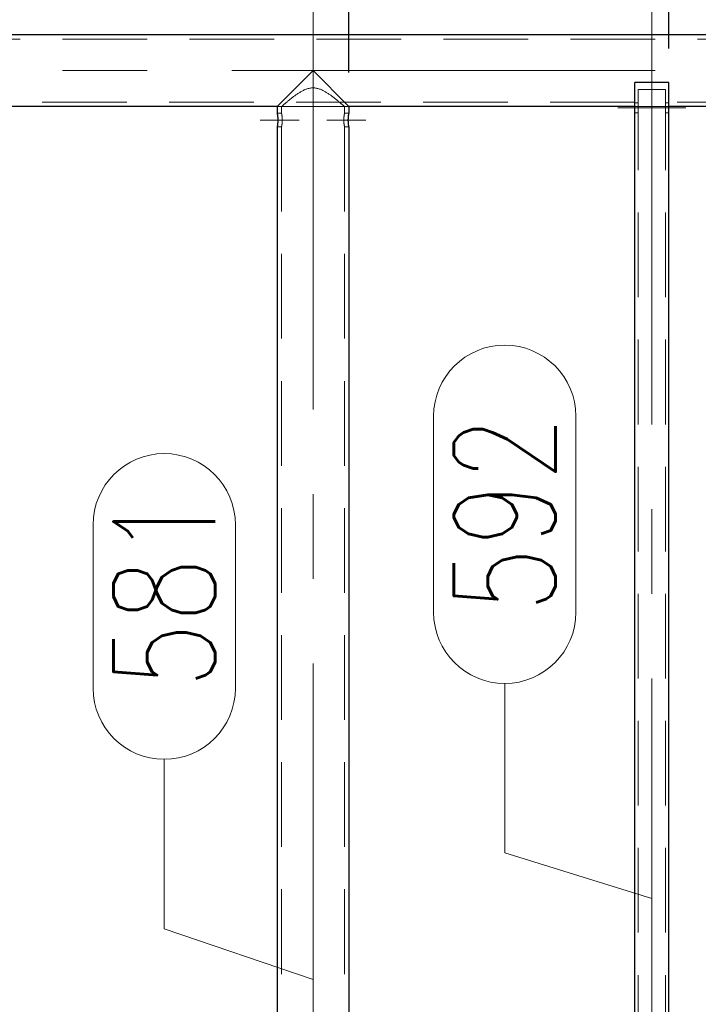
# Model space of a CAD drawing. Header units: millimetres. Extents: x -845 to -83, y 8759 to 9255.
# Tile 73 of 119: x -527 to -506, y 8913 to 8942. Entities that reach past the tile are written whole.
import ezdxf

# ---------------------------------------------------------------- set-up
doc = ezdxf.new("R2010")
doc.units = ezdxf.units.MM
doc.header["$LTSCALE"] = 10
doc.linetypes.add('HIDDEN', pattern=[0.375, 0.25, -0.125])
doc.linetypes.add('MITTE', pattern=[2, 1.25, -0.25, 0.25, -0.25])
doc.layers.get('Defpoints').update_dxf_attribs({"color": 1})
for name, color, linetype, lineweight in [('PS_DIM', 4, 'Continuous', 13), ('PS_Hidden', 2, 'HIDDEN', 9), ('PS_Mid', 5, 'MITTE', 15), ('PS_Pos', 1, 'Continuous', 15), ('PS_Shape', 161, 'Continuous', 30), ('PS_SOLID', 7, 'Continuous', 30)]:
    doc.layers.add(name, color=color, linetype=linetype, lineweight=lineweight)
doc.styles.add('simplex', font='simplex.shx', dxfattribs={"width": 0.75})
doc.dimstyles.new('1_20_GŁ_DS1-LS20', dxfattribs={"dimtxt": 2, "dimasz": 2, "dimexe": 2, "dimexo": 1, "dimgap": 1, "dimtad": 1, "dimjust": 4, "dimdec": 0, "dimlfac": 20, "dimtxsty": 'simplex', "dimblk1": 'NONE', "dimsah": 1, "dimcen": 2, "dimclrd": 256, "dimclre": 256, "dimclrt": 4, "dimadec": 1, "dimazin": 0, "dimtfac": 1, "dimtdec": 0, "dimtmove": 2, "dimatfit": 3, "dimfxl": 1, "dimarcsym": 0})
doc.dimstyles.new('1_20_PRZ', dxfattribs={"dimtxt": 2, "dimasz": 1, "dimexe": 2, "dimexo": 5, "dimgap": 1, "dimtad": 1, "dimdec": 0, "dimlfac": 20, "dimtxsty": 'simplex', "dimblk": 'dimznak', "dimcen": 2, "dimse1": 1, "dimse2": 1, "dimclrd": 256, "dimclrt": 4, "dimadec": 1, "dimazin": 0, "dimtfac": 1, "dimtdec": 0, "dimtix": 1, "dimtmove": 2, "dimatfit": 3, "dimldrblk": 'dim-grot', "dimfxl": 1, "dimarcsym": 0})

# ---------------------------------------------------------------- blocks, each defined once
blk = doc.blocks.new('*D107')
at = {"layer": 'Defpoints', "color": 0, "transparency": 16777216}
for p in [(-516.783, 8960.961), (-539.073, 8939.709), (-516.783, 8939.709)]:
    blk.add_point(p, dxfattribs=at)
at = {"layer": 'PS_DIM', "lineweight": -2, "transparency": 16777216}
for p, q in [((-539.073, 8940.709), (-539.073, 8962.961)), ((-516.783, 8940.709), (-516.783, 8962.961)), ((-539.073, 8960.961), (-518.783, 8960.961))]:
    blk.add_line(p, q, dxfattribs=at)
at = {"layer": 'PS_DIM', "transparency": 16777216}
blk.add_solid([(-518.783, 8961.294), (-518.783, 8960.628), (-516.783, 8960.961)], dxfattribs=at)
at = {"layer": 'PS_DIM', "color": 4, "transparency": 16777216, "insert": (-518.803, 8958.048), "char_height": 2, "attachment_point": 5, "rotation": 90, "style": 'simplex'}
blk.add_mtext('446', dxfattribs=at)
blk = doc.blocks.new('_None')
blk = doc.blocks.new('*D108')
at = {"layer": 'Defpoints', "color": 0, "transparency": 16777216}
for p in [(-507.343, 8960.961), (-507.343, 8940.418), (-539.073, 8939.709)]:
    blk.add_point(p, dxfattribs=at)
at = {"layer": 'PS_DIM', "lineweight": -2, "transparency": 16777216}
for p, q in [((-539.073, 8940.709), (-539.073, 8962.961)), ((-507.343, 8941.418), (-507.343, 8962.961)), ((-539.073, 8960.961), (-509.343, 8960.961))]:
    blk.add_line(p, q, dxfattribs=at)
at = {"layer": 'PS_DIM', "transparency": 16777216}
blk.add_solid([(-509.343, 8961.294), (-509.343, 8960.628), (-507.343, 8960.961)], dxfattribs=at)
at = {"layer": 'PS_DIM', "color": 4, "transparency": 16777216, "insert": (-509.363, 8958.012), "char_height": 2, "attachment_point": 5, "rotation": 90, "style": 'simplex'}
blk.add_mtext('635', dxfattribs=at)
blk = doc.blocks.new('*D109')
at = {"layer": 'Defpoints', "color": 0, "transparency": 16777216}
for p in [(-497.343, 8960.961), (-497.343, 8940.418), (-539.073, 8939.709)]:
    blk.add_point(p, dxfattribs=at)
at = {"layer": 'PS_DIM', "lineweight": -2, "transparency": 16777216}
for p, q in [((-539.073, 8940.709), (-539.073, 8962.961)), ((-497.343, 8941.418), (-497.343, 8962.961)), ((-539.073, 8960.961), (-499.343, 8960.961))]:
    blk.add_line(p, q, dxfattribs=at)
at = {"layer": 'PS_DIM', "transparency": 16777216}
blk.add_solid([(-499.343, 8961.294), (-499.343, 8960.628), (-497.343, 8960.961)], dxfattribs=at)
at = {"layer": 'PS_DIM', "color": 4, "transparency": 16777216, "insert": (-499.363, 8958.012), "char_height": 2, "attachment_point": 5, "rotation": 90, "style": 'simplex'}
blk.add_mtext('835', dxfattribs=at)
blk = doc.blocks.new('*D110')
at = {"layer": 'Defpoints', "color": 0, "transparency": 16777216}
for p in [(-487.343, 8960.961), (-487.343, 8940.418), (-539.073, 8939.709)]:
    blk.add_point(p, dxfattribs=at)
at = {"layer": 'PS_DIM', "lineweight": -2, "transparency": 16777216}
for p, q in [((-539.073, 8940.709), (-539.073, 8962.961)), ((-487.343, 8941.418), (-487.343, 8962.961)), ((-539.073, 8960.961), (-489.343, 8960.961))]:
    blk.add_line(p, q, dxfattribs=at)
at = {"layer": 'PS_DIM', "transparency": 16777216}
blk.add_solid([(-489.343, 8961.294), (-489.343, 8960.628), (-487.343, 8960.961)], dxfattribs=at)
at = {"layer": 'PS_DIM', "color": 4, "transparency": 16777216, "insert": (-489.363, 8957.441), "char_height": 2, "attachment_point": 5, "rotation": 90, "style": 'simplex'}
blk.add_mtext('1035', dxfattribs=at)
blk = doc.blocks.new('*D111')
at = {"layer": 'Defpoints', "color": 0, "transparency": 16777216}
for p in [(-477.343, 8960.961), (-477.343, 8940.418), (-539.073, 8939.709)]:
    blk.add_point(p, dxfattribs=at)
at = {"layer": 'PS_DIM', "lineweight": -2, "transparency": 16777216}
for p, q in [((-539.073, 8940.709), (-539.073, 8962.961)), ((-477.343, 8941.418), (-477.343, 8962.961)), ((-539.073, 8960.961), (-479.343, 8960.961))]:
    blk.add_line(p, q, dxfattribs=at)
at = {"layer": 'PS_DIM', "transparency": 16777216}
blk.add_solid([(-479.343, 8961.294), (-479.343, 8960.628), (-477.343, 8960.961)], dxfattribs=at)
at = {"layer": 'PS_DIM', "color": 4, "transparency": 16777216, "insert": (-479.363, 8957.441), "char_height": 2, "attachment_point": 5, "rotation": 90, "style": 'simplex'}
blk.add_mtext('1235', dxfattribs=at)
blk = doc.blocks.new('*D112')
at = {"layer": 'Defpoints', "color": 0, "transparency": 16777216}
for p in [(-470.243, 8960.961), (-470.243, 8941.829), (-539.073, 8939.709)]:
    blk.add_point(p, dxfattribs=at)
at = {"layer": 'PS_DIM', "lineweight": -2, "transparency": 16777216}
for p, q in [((-539.073, 8940.709), (-539.073, 8962.961)), ((-470.243, 8942.829), (-470.243, 8962.961)), ((-539.073, 8960.961), (-472.243, 8960.961))]:
    blk.add_line(p, q, dxfattribs=at)
at = {"layer": 'PS_DIM', "transparency": 16777216}
blk.add_solid([(-472.243, 8961.294), (-472.243, 8960.628), (-470.243, 8960.961)], dxfattribs=at)
at = {"layer": 'PS_DIM', "color": 4, "transparency": 16777216, "insert": (-472.263, 8957.441), "char_height": 2, "attachment_point": 5, "rotation": 90, "style": 'simplex'}
blk.add_mtext('1377', dxfattribs=at)
blk = doc.blocks.new('*D113')
at = {"layer": 'Defpoints', "color": 0, "transparency": 16777216}
for p in [(-466.783, 8960.961), (-539.073, 8939.709), (-466.783, 8938.369)]:
    blk.add_point(p, dxfattribs=at)
at = {"layer": 'PS_DIM', "lineweight": -2, "transparency": 16777216}
for p, q in [((-539.073, 8940.709), (-539.073, 8962.961)), ((-466.783, 8939.369), (-466.783, 8962.961)), ((-539.073, 8960.961), (-468.783, 8960.961))]:
    blk.add_line(p, q, dxfattribs=at)
at = {"layer": 'PS_DIM', "transparency": 16777216}
blk.add_solid([(-468.783, 8961.294), (-468.783, 8960.628), (-466.783, 8960.961)], dxfattribs=at)
at = {"layer": 'PS_DIM', "color": 4, "transparency": 16777216, "insert": (-468.803, 8957.477), "char_height": 2, "attachment_point": 5, "rotation": 90, "style": 'simplex'}
blk.add_mtext('1446', dxfattribs=at)
blk = doc.blocks.new('dimznak')
at = {"color": 0}
for points in [[(0, 2), (0, -2)], [(-2, 0), (2, 0)]]:
    blk.add_lwpolyline(points, dxfattribs=at)
at = {"color": 2}
blk.add_lwpolyline([(1, 1), (-1, -1)], dxfattribs=at)
blk = doc.blocks.new('*D137')
at = {"layer": 'Defpoints', "color": 0, "transparency": 16777216}
for p in [(-470.243, 8941.829), (-619.283, 8849.329), (-452.312, 8849.329)]:
    blk.add_point(p, dxfattribs=at)
at = {"layer": 'PS_DIM', "lineweight": -2, "transparency": 16777216}
blk.add_line((-452.312, 8940.829), (-452.312, 8850.329), dxfattribs=at)
for p, rotation in [((-452.312, 8941.829), 90), ((-452.312, 8849.329), 270)]:
    blk.add_blockref('dimznak', p, dxfattribs=dict(at, rotation=rotation))
at = {"layer": 'PS_DIM', "color": 4, "transparency": 16777216, "insert": (-454.312, 8895.579), "char_height": 2, "attachment_point": 5, "rotation": 90, "style": 'simplex'}
blk.add_mtext('1850', dxfattribs=at)
blk = doc.blocks.new('dim-grot')
blk.add_hatch(color=256).paths.add_polyline_path([(0, 0), (-2, 0.5), (-2, -0.5)])
blk.add_lwpolyline([(0, 0), (-2, 0.5), (-2, -0.5), (0, 0)])
blk = doc.blocks.new('*X258')
at = {"layer": 'PS_Hidden', "color": 2, "linetype": 'HIDDEN'}
for p, q in [((-470.243, 8941.699), (-539.073, 8941.699)), ((-518.419, 8940.001), (-518.401, 8940.014)), ((-518.401, 8940.014), (-518.383, 8940.027)), ((-518.383, 8940.027), (-518.366, 8940.04)), ((-518.366, 8940.04), (-518.348, 8940.052)), ((-518.348, 8940.052), (-518.33, 8940.065)), ((-518.33, 8940.065), (-518.312, 8940.077)), ((-518.312, 8940.077), (-518.293, 8940.09)), ((-518.293, 8940.09), (-518.274, 8940.103)), ((-518.274, 8940.103), (-518.254, 8940.115)), ((-518.254, 8940.115), (-518.234, 8940.128)), ((-518.234, 8940.128), (-518.214, 8940.14)), ((-518.214, 8940.14), (-518.193, 8940.152)), ((-518.193, 8940.152), (-518.171, 8940.164)), ((-518.171, 8940.164), (-518.149, 8940.175)), ((-518.149, 8940.175), (-518.127, 8940.187)), ((-518.127, 8940.187), (-518.105, 8940.197)), ((-518.105, 8940.197), (-518.082, 8940.207)), ((-518.082, 8940.207), (-518.059, 8940.217)), ((-518.059, 8940.217), (-518.036, 8940.225)), ((-518.036, 8940.225), (-518.012, 8940.233)), ((-518.012, 8940.233), (-517.988, 8940.24)), ((-517.988, 8940.24), (-517.964, 8940.246)), ((-517.964, 8940.246), (-517.94, 8940.251)), ((-517.94, 8940.251), (-517.916, 8940.255)), ((-517.916, 8940.255), (-517.892, 8940.258)), ((-517.892, 8940.258), (-517.867, 8940.26)), ((-517.867, 8940.26), (-517.843, 8940.261)), ((-517.843, 8940.261), (-517.819, 8940.26)), ((-517.819, 8940.26), (-517.794, 8940.258)), ((-517.794, 8940.258), (-517.77, 8940.255)), ((-517.77, 8940.255), (-517.746, 8940.251)), ((-517.746, 8940.251), (-517.722, 8940.246)), ((-517.722, 8940.246), (-517.698, 8940.24)), ((-517.698, 8940.24), (-517.674, 8940.233)), ((-517.674, 8940.233), (-517.651, 8940.225)), ((-517.651, 8940.225), (-517.627, 8940.217)), ((-517.627, 8940.217), (-517.604, 8940.207)), ((-517.604, 8940.207), (-517.581, 8940.197)), ((-517.581, 8940.197), (-517.559, 8940.187)), ((-517.559, 8940.187), (-517.537, 8940.175)), ((-517.537, 8940.175), (-517.515, 8940.164)), ((-517.515, 8940.164), (-517.494, 8940.152)), ((-517.494, 8940.152), (-517.473, 8940.14)), ((-517.473, 8940.14), (-517.452, 8940.128)), ((-517.452, 8940.128), (-517.432, 8940.115)), ((-517.432, 8940.115), (-517.412, 8940.103)), ((-517.412, 8940.103), (-517.393, 8940.09)), ((-517.393, 8940.09), (-517.374, 8940.077)), ((-517.374, 8940.077), (-517.356, 8940.065)), ((-517.356, 8940.065), (-517.338, 8940.052)), ((-517.338, 8940.052), (-517.32, 8940.04)), ((-517.32, 8940.04), (-517.303, 8940.027)), ((-517.303, 8940.027), (-517.285, 8940.014)), ((-517.285, 8940.014), (-517.267, 8940.001)), ((-508.243, 8892.829), (-508.243, 8940.209)), ((-508.243, 8940.209), (-507.443, 8940.209)), ((-507.443, 8892.829), (-507.443, 8940.209)), ((-470.843, 8939.839), (-538.473, 8939.839)), ((-518.761, 8939.72), (-518.756, 8939.724)), ((-518.756, 8939.724), (-518.751, 8939.728)), ((-518.751, 8939.728), (-518.745, 8939.734)), ((-518.745, 8939.734), (-518.739, 8939.739)), ((-518.739, 8939.739), (-518.731, 8939.746)), ((-518.731, 8939.746), (-518.723, 8939.752)), ((-518.723, 8939.752), (-518.715, 8939.76)), ((-518.715, 8939.76), (-518.706, 8939.767)), ((-518.706, 8939.767), (-518.697, 8939.775)), ((-518.697, 8939.775), (-518.687, 8939.784)), ((-518.687, 8939.784), (-518.677, 8939.792)), ((-518.677, 8939.792), (-518.667, 8939.801)), ((-518.667, 8939.801), (-518.656, 8939.81)), ((-518.656, 8939.81), (-518.645, 8939.82)), ((-518.645, 8939.82), (-518.633, 8939.83)), ((-518.633, 8939.83), (-518.62, 8939.84)), ((-518.62, 8939.84), (-518.607, 8939.851)), ((-518.607, 8939.851), (-518.594, 8939.863)), ((-518.594, 8939.863), (-518.58, 8939.874)), ((-518.58, 8939.874), (-518.565, 8939.886)), ((-518.565, 8939.886), (-518.55, 8939.898)), ((-518.55, 8939.898), (-518.535, 8939.91)), ((-518.535, 8939.91), (-518.519, 8939.923)), ((-518.519, 8939.923), (-518.503, 8939.936)), ((-518.503, 8939.936), (-518.487, 8939.949)), ((-518.487, 8939.949), (-518.47, 8939.962)), ((-518.47, 8939.962), (-518.453, 8939.975)), ((-518.453, 8939.975), (-518.436, 8939.988)), ((-518.436, 8939.988), (-518.419, 8940.001)), ((-517.267, 8940.001), (-517.25, 8939.988)), ((-517.25, 8939.988), (-517.233, 8939.975)), ((-517.233, 8939.975), (-517.216, 8939.962)), ((-517.216, 8939.962), (-517.199, 8939.949)), ((-517.199, 8939.949), (-517.183, 8939.936)), ((-517.183, 8939.936), (-517.167, 8939.923)), ((-517.167, 8939.923), (-517.151, 8939.91)), ((-517.151, 8939.91), (-517.136, 8939.898)), ((-517.136, 8939.898), (-517.121, 8939.886)), ((-517.121, 8939.886), (-517.107, 8939.874)), ((-517.107, 8939.874), (-517.093, 8939.863)), ((-517.093, 8939.863), (-517.079, 8939.851)), ((-517.079, 8939.851), (-517.066, 8939.84)), ((-517.066, 8939.84), (-517.054, 8939.83)), ((-517.054, 8939.83), (-517.042, 8939.82)), ((-517.042, 8939.82), (-517.03, 8939.81)), ((-517.03, 8939.81), (-517.019, 8939.801)), ((-517.019, 8939.801), (-517.009, 8939.792)), ((-517.009, 8939.792), (-516.999, 8939.784)), ((-516.999, 8939.784), (-516.989, 8939.775)), ((-516.989, 8939.775), (-516.98, 8939.767)), ((-516.98, 8939.767), (-516.971, 8939.76)), ((-516.971, 8939.76), (-516.963, 8939.752)), ((-516.963, 8939.752), (-516.955, 8939.746)), ((-516.955, 8939.746), (-516.948, 8939.739)), ((-516.948, 8939.739), (-516.941, 8939.734)), ((-516.941, 8939.734), (-516.935, 8939.728)), ((-516.935, 8939.728), (-516.93, 8939.724)), ((-516.93, 8939.724), (-516.925, 8939.72)), ((-508.243, 8939.823), (-508.343, 8939.823)), ((-507.343, 8939.823), (-507.443, 8939.823)), ((-518.773, 8939.709), (-518.903, 8939.709)), ((-516.783, 8939.709), (-518.903, 8939.709)), ((-518.903, 8939.509), (-518.773, 8939.509)), ((-518.773, 8939.709), (-518.772, 8939.71)), ((-518.773, 8939.709), (-518.773, 8939.709)), ((-518.773, 8939.709), (-518.773, 8939.509)), ((-518.773, 8939.508), (-518.773, 8939.509)), ((-518.773, 8939.509), (-518.773, 8939.509)), ((-518.773, 8939.509), (-518.773, 8939.509)), ((-518.773, 8939.509), (-518.773, 8939.509)), ((-518.773, 8939.509), (-518.773, 8939.509)), ((-518.773, 8939.507), (-518.773, 8939.508)), ((-518.773, 8939.508), (-518.773, 8939.508)), ((-518.772, 8939.506), (-518.773, 8939.507)), ((-518.772, 8939.71), (-518.77, 8939.712)), ((-518.772, 8939.505), (-518.772, 8939.506)), ((-518.772, 8939.504), (-518.772, 8939.505)), ((-518.772, 8939.503), (-518.772, 8939.504)), ((-518.771, 8939.501), (-518.772, 8939.503)), ((-518.771, 8939.5), (-518.771, 8939.501)), ((-518.771, 8939.498), (-518.771, 8939.5)), ((-518.77, 8939.497), (-518.771, 8939.498)), ((-518.77, 8939.712), (-518.768, 8939.714)), ((-518.77, 8939.495), (-518.77, 8939.497)), ((-518.77, 8939.493), (-518.77, 8939.495)), ((-518.769, 8939.491), (-518.77, 8939.493)), ((-518.769, 8939.489), (-518.769, 8939.491)), ((-518.768, 8939.486), (-518.769, 8939.489)), ((-518.768, 8939.714), (-518.764, 8939.717)), ((-518.768, 8939.484), (-518.768, 8939.486)), ((-518.767, 8939.481), (-518.768, 8939.484)), ((-518.767, 8939.479), (-518.767, 8939.481)), ((-518.766, 8939.476), (-518.767, 8939.479)), ((-518.766, 8939.473), (-518.766, 8939.476)), ((-518.765, 8939.47), (-518.766, 8939.473)), ((-518.765, 8939.467), (-518.765, 8939.47)), ((-518.764, 8939.464), (-518.765, 8939.467)), ((-518.764, 8939.717), (-518.761, 8939.72)), ((-518.764, 8939.461), (-518.764, 8939.464)), ((-518.763, 8939.457), (-518.764, 8939.461)), ((-518.763, 8939.454), (-518.763, 8939.457)), ((-518.762, 8939.451), (-518.763, 8939.454)), ((-518.762, 8939.447), (-518.762, 8939.451)), ((-518.761, 8939.443), (-518.762, 8939.447)), ((-518.761, 8939.44), (-518.761, 8939.443)), ((-518.76, 8939.436), (-518.761, 8939.44)), ((-518.76, 8939.432), (-518.76, 8939.436)), ((-518.759, 8939.428), (-518.76, 8939.432)), ((-516.927, 8939.432), (-516.928, 8939.424)), ((-516.925, 8939.44), (-516.927, 8939.432)), ((-516.925, 8939.72), (-516.922, 8939.717)), ((-516.924, 8939.447), (-516.925, 8939.44)), ((-516.923, 8939.454), (-516.924, 8939.447)), ((-516.922, 8939.461), (-516.923, 8939.454)), ((-516.922, 8939.717), (-516.919, 8939.714)), ((-516.921, 8939.467), (-516.922, 8939.461)), ((-516.92, 8939.473), (-516.921, 8939.467)), ((-516.919, 8939.479), (-516.92, 8939.473)), ((-516.919, 8939.714), (-516.916, 8939.712)), ((-516.918, 8939.484), (-516.919, 8939.479)), ((-516.917, 8939.489), (-516.918, 8939.484)), ((-516.916, 8939.493), (-516.917, 8939.489)), ((-516.916, 8939.712), (-516.914, 8939.71)), ((-516.915, 8939.5), (-516.916, 8939.497)), ((-516.916, 8939.497), (-516.916, 8939.493)), ((-516.914, 8939.503), (-516.915, 8939.5)), ((-516.914, 8939.71), (-516.913, 8939.709)), ((-516.913, 8939.508), (-516.914, 8939.507)), ((-516.914, 8939.507), (-516.914, 8939.505)), ((-516.914, 8939.505), (-516.914, 8939.503)), ((-516.913, 8939.709), (-516.913, 8939.709)), ((-516.913, 8939.709), (-516.913, 8939.509)), ((-516.783, 8939.709), (-516.913, 8939.709)), ((-516.913, 8939.509), (-516.913, 8939.509)), ((-516.913, 8939.509), (-516.913, 8939.508)), ((-516.783, 8939.509), (-516.913, 8939.509)), ((-508.343, 8939.709), (-508.243, 8939.709)), ((-507.343, 8939.709), (-508.343, 8939.709)), ((-508.243, 8939.523), (-508.343, 8939.523)), ((-507.443, 8939.709), (-507.343, 8939.709)), ((-507.343, 8939.523), (-507.443, 8939.523)), ((-518.767, 8939.14), (-518.766, 8939.143)), ((-518.767, 8939.137), (-518.767, 8939.14)), ((-518.766, 8939.145), (-518.765, 8939.148)), ((-518.766, 8939.143), (-518.766, 8939.145)), ((-518.765, 8939.151), (-518.764, 8939.155)), ((-518.765, 8939.148), (-518.765, 8939.151)), ((-518.764, 8939.158), (-518.763, 8939.161)), ((-518.764, 8939.155), (-518.764, 8939.158)), ((-518.763, 8939.164), (-518.762, 8939.168)), ((-518.763, 8939.161), (-518.763, 8939.164)), ((-518.762, 8939.171), (-518.761, 8939.175)), ((-518.762, 8939.168), (-518.762, 8939.171)), ((-518.761, 8939.179), (-518.76, 8939.182)), ((-518.761, 8939.175), (-518.761, 8939.179)), ((-518.76, 8939.186), (-518.759, 8939.19)), ((-518.76, 8939.182), (-518.76, 8939.186)), ((-518.759, 8939.424), (-518.759, 8939.428)), ((-518.758, 8939.42), (-518.759, 8939.424)), ((-518.759, 8939.194), (-518.758, 8939.199)), ((-518.759, 8939.19), (-518.759, 8939.194)), ((-518.758, 8939.415), (-518.758, 8939.42)), ((-518.757, 8939.411), (-518.758, 8939.415)), ((-518.758, 8939.203), (-518.757, 8939.207)), ((-518.758, 8939.199), (-518.758, 8939.203)), ((-518.757, 8939.407), (-518.757, 8939.411)), ((-518.756, 8939.402), (-518.757, 8939.407)), ((-518.757, 8939.212), (-518.756, 8939.216)), ((-518.757, 8939.207), (-518.757, 8939.212)), ((-518.756, 8939.398), (-518.756, 8939.402)), ((-518.755, 8939.393), (-518.756, 8939.398)), ((-518.756, 8939.221), (-518.755, 8939.225)), ((-518.756, 8939.216), (-518.756, 8939.221)), ((-518.755, 8939.388), (-518.755, 8939.393)), ((-518.754, 8939.383), (-518.755, 8939.388)), ((-518.755, 8939.23), (-518.754, 8939.235)), ((-518.755, 8939.225), (-518.755, 8939.23)), ((-518.754, 8939.379), (-518.754, 8939.383)), ((-518.754, 8939.374), (-518.754, 8939.379)), ((-518.753, 8939.369), (-518.754, 8939.374)), ((-518.754, 8939.245), (-518.753, 8939.249)), ((-518.754, 8939.24), (-518.754, 8939.245)), ((-518.754, 8939.235), (-518.754, 8939.24)), ((-518.753, 8939.364), (-518.753, 8939.369)), ((-518.753, 8939.359), (-518.753, 8939.364)), ((-518.752, 8939.354), (-518.753, 8939.359)), ((-518.753, 8939.259), (-518.752, 8939.264)), ((-518.753, 8939.254), (-518.753, 8939.259)), ((-518.753, 8939.249), (-518.753, 8939.254)), ((-518.752, 8939.349), (-518.752, 8939.354)), ((-518.752, 8939.344), (-518.752, 8939.349)), ((-518.752, 8939.339), (-518.752, 8939.344)), ((-518.752, 8939.334), (-518.752, 8939.339)), ((-518.752, 8939.329), (-518.752, 8939.334)), ((-518.751, 8939.324), (-518.752, 8939.329)), ((-518.752, 8939.289), (-518.751, 8939.294)), ((-518.752, 8939.284), (-518.752, 8939.289)), ((-518.752, 8939.279), (-518.752, 8939.284)), ((-518.752, 8939.274), (-518.752, 8939.279)), ((-518.752, 8939.269), (-518.752, 8939.274)), ((-518.752, 8939.264), (-518.752, 8939.269)), ((-518.751, 8939.319), (-518.751, 8939.324)), ((-518.751, 8939.314), (-518.751, 8939.319)), ((-518.751, 8939.309), (-518.751, 8939.314)), ((-518.751, 8939.304), (-518.751, 8939.309)), ((-518.751, 8939.299), (-518.751, 8939.304)), ((-518.751, 8939.294), (-518.751, 8939.299)), ((-516.934, 8939.339), (-516.935, 8939.329)), ((-516.935, 8939.329), (-516.935, 8939.319)), ((-516.935, 8939.319), (-516.935, 8939.309)), ((-516.935, 8939.309), (-516.935, 8939.299)), ((-516.935, 8939.299), (-516.935, 8939.289)), ((-516.935, 8939.289), (-516.934, 8939.279)), ((-516.933, 8939.359), (-516.934, 8939.349)), ((-516.934, 8939.349), (-516.934, 8939.339)), ((-516.934, 8939.279), (-516.934, 8939.269)), ((-516.934, 8939.269), (-516.933, 8939.259)), ((-516.932, 8939.379), (-516.933, 8939.369)), ((-516.933, 8939.369), (-516.933, 8939.359)), ((-516.933, 8939.259), (-516.933, 8939.249)), ((-516.933, 8939.249), (-516.932, 8939.24)), ((-516.931, 8939.388), (-516.932, 8939.379)), ((-516.932, 8939.24), (-516.931, 8939.23)), ((-516.93, 8939.407), (-516.931, 8939.398)), ((-516.931, 8939.398), (-516.931, 8939.388)), ((-516.931, 8939.23), (-516.931, 8939.221)), ((-516.931, 8939.221), (-516.93, 8939.212)), ((-516.929, 8939.415), (-516.93, 8939.407)), ((-516.93, 8939.212), (-516.929, 8939.203)), ((-516.928, 8939.424), (-516.929, 8939.415)), ((-516.929, 8939.203), (-516.928, 8939.194)), ((-516.928, 8939.194), (-516.927, 8939.186)), ((-516.927, 8939.186), (-516.925, 8939.179)), ((-516.925, 8939.179), (-516.924, 8939.171)), ((-516.924, 8939.171), (-516.923, 8939.164)), ((-516.923, 8939.164), (-516.922, 8939.158)), ((-516.922, 8939.158), (-516.921, 8939.151)), ((-516.921, 8939.151), (-516.92, 8939.145)), ((-516.92, 8939.145), (-516.919, 8939.14)), ((-516.919, 8939.14), (-516.918, 8939.135)), ((-518.903, 8939.109), (-518.773, 8939.109)), ((-518.773, 8939.111), (-518.772, 8939.112)), ((-518.773, 8939.11), (-518.773, 8939.111)), ((-518.773, 8939.111), (-518.773, 8939.111)), ((-518.773, 8939.109), (-518.773, 8939.11)), ((-518.773, 8939.11), (-518.773, 8939.11)), ((-518.773, 8939.109), (-518.773, 8939.109)), ((-518.773, 8939.109), (-518.773, 8939.109)), ((-518.773, 8939.109), (-518.773, 8887.129)), ((-518.772, 8939.115), (-518.771, 8939.117)), ((-518.772, 8939.114), (-518.772, 8939.115)), ((-518.772, 8939.113), (-518.772, 8939.114)), ((-518.772, 8939.112), (-518.772, 8939.113)), ((-518.771, 8939.12), (-518.77, 8939.122)), ((-518.771, 8939.118), (-518.771, 8939.12)), ((-518.771, 8939.117), (-518.771, 8939.118)), ((-518.77, 8939.125), (-518.769, 8939.128)), ((-518.77, 8939.123), (-518.77, 8939.125)), ((-518.77, 8939.122), (-518.77, 8939.123)), ((-518.769, 8939.13), (-518.768, 8939.132)), ((-518.769, 8939.128), (-518.769, 8939.13)), ((-518.768, 8939.135), (-518.767, 8939.137)), ((-518.768, 8939.132), (-518.768, 8939.135)), ((-516.918, 8939.135), (-516.917, 8939.13)), ((-516.917, 8939.13), (-516.916, 8939.125)), ((-516.916, 8939.125), (-516.916, 8939.122)), ((-516.916, 8939.122), (-516.915, 8939.118)), ((-516.915, 8939.118), (-516.914, 8939.115)), ((-516.914, 8939.115), (-516.914, 8939.113)), ((-516.914, 8939.113), (-516.914, 8939.111)), ((-516.914, 8939.111), (-516.913, 8939.11)), ((-516.913, 8939.11), (-516.913, 8939.109)), ((-516.913, 8939.109), (-516.913, 8939.109)), ((-516.913, 8939.109), (-516.913, 8887.129)), ((-516.783, 8939.109), (-516.913, 8939.109))]:
    blk.add_line(p, q, dxfattribs=at)
at = {"layer": 'PS_Mid', "color": 5, "linetype": 'MITTE'}
for p, q in [((-517.843, 8943.269), (-517.843, 8884.629)), ((-507.843, 8890.329), (-507.843, 8942.918)), ((-467.743, 8940.769), (-541.573, 8940.769)), ((-508.843, 8939.673), (-507.743, 8939.673)), ((-508.843, 8939.673), (-507.743, 8939.673)), ((-507.943, 8939.673), (-506.843, 8939.673)), ((-507.943, 8939.673), (-506.843, 8939.673)), ((-518.25, 8939.309), (-519.403, 8939.309)), ((-517.437, 8939.309), (-516.283, 8939.309))]:
    blk.add_line(p, q, dxfattribs=at)
at = {"layer": 'PS_SOLID', "color": 7, "linetype": 'Continuous'}
for p, q in [((-470.243, 8941.829), (-539.073, 8941.829)), ((-518.903, 8939.709), (-517.843, 8940.769)), ((-517.843, 8940.769), (-516.783, 8939.709)), ((-508.343, 8892.829), (-508.343, 8940.418)), ((-507.343, 8940.418), (-508.343, 8940.418)), ((-507.343, 8892.829), (-507.343, 8940.418)), ((-518.903, 8939.709), (-527.731, 8939.709)), ((-518.903, 8939.709), (-518.903, 8939.509)), ((-518.903, 8939.509), (-518.903, 8939.509)), ((-518.903, 8939.509), (-518.903, 8939.509)), ((-518.903, 8939.509), (-518.903, 8939.509)), ((-518.903, 8939.509), (-518.903, 8939.508)), ((-518.903, 8939.508), (-518.903, 8939.508)), ((-518.903, 8939.508), (-518.903, 8939.507)), ((-518.903, 8939.507), (-518.902, 8939.506)), ((-518.902, 8939.506), (-518.902, 8939.505)), ((-518.902, 8939.505), (-518.902, 8939.504)), ((-518.902, 8939.504), (-518.902, 8939.503)), ((-518.902, 8939.503), (-518.902, 8939.501)), ((-518.902, 8939.501), (-518.901, 8939.5)), ((-518.901, 8939.5), (-518.901, 8939.498)), ((-518.901, 8939.498), (-518.901, 8939.497)), ((-518.901, 8939.497), (-518.9, 8939.495)), ((-518.9, 8939.495), (-518.9, 8939.493)), ((-518.9, 8939.493), (-518.9, 8939.491)), ((-518.9, 8939.491), (-518.899, 8939.489)), ((-518.899, 8939.489), (-518.899, 8939.486)), ((-518.899, 8939.486), (-518.899, 8939.484)), ((-518.899, 8939.484), (-518.898, 8939.481)), ((-518.898, 8939.481), (-518.898, 8939.479)), ((-518.898, 8939.479), (-518.897, 8939.476)), ((-518.897, 8939.476), (-518.897, 8939.473)), ((-518.897, 8939.473), (-518.896, 8939.47)), ((-518.896, 8939.47), (-518.896, 8939.467)), ((-518.896, 8939.467), (-518.895, 8939.464)), ((-518.895, 8939.464), (-518.895, 8939.461)), ((-518.895, 8939.461), (-518.895, 8939.457)), ((-518.895, 8939.457), (-518.894, 8939.454)), ((-518.894, 8939.454), (-518.894, 8939.451)), ((-518.894, 8939.451), (-518.893, 8939.447)), ((-518.893, 8939.447), (-518.893, 8939.443)), ((-518.893, 8939.443), (-518.892, 8939.44)), ((-518.892, 8939.44), (-518.892, 8939.436)), ((-518.892, 8939.436), (-518.891, 8939.432)), ((-518.891, 8939.432), (-518.891, 8939.428)), ((-516.796, 8939.424), (-516.795, 8939.432)), ((-516.795, 8939.432), (-516.794, 8939.44)), ((-516.794, 8939.44), (-516.793, 8939.447)), ((-516.793, 8939.447), (-516.792, 8939.454)), ((-516.792, 8939.454), (-516.791, 8939.461)), ((-516.791, 8939.461), (-516.79, 8939.467)), ((-516.79, 8939.467), (-516.789, 8939.473)), ((-516.789, 8939.473), (-516.788, 8939.479)), ((-516.788, 8939.484), (-516.787, 8939.489)), ((-516.788, 8939.479), (-516.788, 8939.484)), ((-516.787, 8939.489), (-516.786, 8939.493)), ((-516.786, 8939.493), (-516.785, 8939.497)), ((-516.785, 8939.5), (-516.784, 8939.503)), ((-516.785, 8939.497), (-516.785, 8939.5)), ((-516.784, 8939.505), (-516.783, 8939.507)), ((-516.784, 8939.503), (-516.784, 8939.505)), ((-516.783, 8939.709), (-516.783, 8939.509)), ((-508.343, 8939.709), (-516.783, 8939.709)), ((-516.783, 8939.508), (-516.783, 8939.509)), ((-516.783, 8939.509), (-516.783, 8939.509)), ((-516.783, 8939.507), (-516.783, 8939.508)), ((-498.343, 8939.709), (-507.343, 8939.709)), ((-518.897, 8939.143), (-518.898, 8939.14)), ((-518.898, 8939.14), (-518.898, 8939.137)), ((-518.896, 8939.148), (-518.897, 8939.145)), ((-518.897, 8939.145), (-518.897, 8939.143)), ((-518.895, 8939.155), (-518.896, 8939.151)), ((-518.896, 8939.151), (-518.896, 8939.148)), ((-518.894, 8939.164), (-518.895, 8939.161)), ((-518.895, 8939.161), (-518.895, 8939.158)), ((-518.895, 8939.158), (-518.895, 8939.155)), ((-518.893, 8939.171), (-518.894, 8939.168)), ((-518.894, 8939.168), (-518.894, 8939.164)), ((-518.892, 8939.179), (-518.893, 8939.175)), ((-518.893, 8939.175), (-518.893, 8939.171)), ((-518.891, 8939.186), (-518.892, 8939.182)), ((-518.892, 8939.182), (-518.892, 8939.179)), ((-518.891, 8939.428), (-518.89, 8939.424)), ((-518.89, 8939.194), (-518.891, 8939.19)), ((-518.891, 8939.19), (-518.891, 8939.186)), ((-518.89, 8939.424), (-518.89, 8939.42)), ((-518.89, 8939.42), (-518.889, 8939.415)), ((-518.889, 8939.203), (-518.89, 8939.199)), ((-518.89, 8939.199), (-518.89, 8939.194)), ((-518.889, 8939.415), (-518.889, 8939.411)), ((-518.889, 8939.411), (-518.889, 8939.407)), ((-518.889, 8939.407), (-518.888, 8939.402)), ((-518.888, 8939.216), (-518.889, 8939.212)), ((-518.889, 8939.212), (-518.889, 8939.207)), ((-518.889, 8939.207), (-518.889, 8939.203)), ((-518.888, 8939.402), (-518.888, 8939.398)), ((-518.888, 8939.398), (-518.887, 8939.393)), ((-518.887, 8939.225), (-518.888, 8939.221)), ((-518.888, 8939.221), (-518.888, 8939.216)), ((-518.887, 8939.393), (-518.887, 8939.388)), ((-518.887, 8939.388), (-518.887, 8939.383)), ((-518.887, 8939.383), (-518.886, 8939.379)), ((-518.886, 8939.24), (-518.887, 8939.235)), ((-518.887, 8939.235), (-518.887, 8939.23)), ((-518.887, 8939.23), (-518.887, 8939.225)), ((-518.886, 8939.379), (-518.886, 8939.374)), ((-518.886, 8939.374), (-518.886, 8939.369)), ((-518.886, 8939.369), (-518.885, 8939.364)), ((-518.885, 8939.254), (-518.886, 8939.25)), ((-518.886, 8939.25), (-518.886, 8939.245)), ((-518.886, 8939.245), (-518.886, 8939.24)), ((-518.885, 8939.364), (-518.885, 8939.359)), ((-518.885, 8939.359), (-518.885, 8939.354)), ((-518.885, 8939.354), (-518.885, 8939.349)), ((-518.885, 8939.349), (-518.885, 8939.344)), ((-518.885, 8939.344), (-518.884, 8939.339)), ((-518.884, 8939.279), (-518.885, 8939.274)), ((-518.885, 8939.274), (-518.885, 8939.269)), ((-518.885, 8939.269), (-518.885, 8939.264)), ((-518.885, 8939.264), (-518.885, 8939.259)), ((-518.885, 8939.259), (-518.885, 8939.254)), ((-518.884, 8939.339), (-518.884, 8939.334)), ((-518.884, 8939.334), (-518.884, 8939.329)), ((-518.884, 8939.329), (-518.884, 8939.324)), ((-518.884, 8939.324), (-518.884, 8939.319)), ((-518.884, 8939.319), (-518.884, 8939.314)), ((-518.884, 8939.314), (-518.884, 8939.309)), ((-518.884, 8939.309), (-518.884, 8939.304)), ((-518.884, 8939.309), (-518.884, 8939.309)), ((-518.884, 8939.304), (-518.884, 8939.299)), ((-518.884, 8939.299), (-518.884, 8939.294)), ((-518.884, 8939.294), (-518.884, 8939.289)), ((-518.884, 8939.289), (-518.884, 8939.284)), ((-518.884, 8939.284), (-518.884, 8939.279)), ((-516.802, 8939.339), (-516.801, 8939.349)), ((-516.802, 8939.329), (-516.802, 8939.339)), ((-516.802, 8939.319), (-516.802, 8939.329)), ((-516.802, 8939.309), (-516.802, 8939.319)), ((-516.802, 8939.299), (-516.802, 8939.309)), ((-516.802, 8939.289), (-516.802, 8939.299)), ((-516.802, 8939.279), (-516.802, 8939.289)), ((-516.801, 8939.269), (-516.802, 8939.279)), ((-516.801, 8939.359), (-516.8, 8939.369)), ((-516.801, 8939.349), (-516.801, 8939.359)), ((-516.801, 8939.259), (-516.801, 8939.269)), ((-516.8, 8939.25), (-516.801, 8939.259)), ((-516.8, 8939.379), (-516.799, 8939.388)), ((-516.8, 8939.369), (-516.8, 8939.379)), ((-516.8, 8939.24), (-516.8, 8939.25)), ((-516.799, 8939.23), (-516.8, 8939.24)), ((-516.799, 8939.388), (-516.798, 8939.398)), ((-516.798, 8939.221), (-516.799, 8939.23)), ((-516.798, 8939.407), (-516.797, 8939.415)), ((-516.798, 8939.398), (-516.798, 8939.407)), ((-516.798, 8939.212), (-516.798, 8939.221)), ((-516.797, 8939.203), (-516.798, 8939.212)), ((-516.797, 8939.415), (-516.796, 8939.424)), ((-516.796, 8939.194), (-516.797, 8939.203)), ((-516.795, 8939.186), (-516.796, 8939.194)), ((-516.794, 8939.179), (-516.795, 8939.186)), ((-516.793, 8939.171), (-516.794, 8939.179)), ((-516.792, 8939.164), (-516.793, 8939.171)), ((-516.791, 8939.158), (-516.792, 8939.164)), ((-516.79, 8939.151), (-516.791, 8939.158)), ((-516.789, 8939.145), (-516.79, 8939.151)), ((-516.788, 8939.14), (-516.789, 8939.145)), ((-516.788, 8939.135), (-516.788, 8939.14)), ((-518.902, 8939.112), (-518.903, 8939.111)), ((-518.903, 8939.111), (-518.903, 8939.111)), ((-518.903, 8939.111), (-518.903, 8939.11)), ((-518.903, 8939.11), (-518.903, 8939.11)), ((-518.903, 8939.11), (-518.903, 8939.109)), ((-518.903, 8939.109), (-518.903, 8939.109)), ((-518.903, 8939.109), (-518.903, 8939.109)), ((-518.903, 8939.109), (-518.903, 8892.829)), ((-518.901, 8939.118), (-518.902, 8939.117)), ((-518.902, 8939.117), (-518.902, 8939.115)), ((-518.902, 8939.115), (-518.902, 8939.114)), ((-518.902, 8939.114), (-518.902, 8939.113)), ((-518.902, 8939.113), (-518.902, 8939.112)), ((-518.9, 8939.123), (-518.901, 8939.122)), ((-518.901, 8939.122), (-518.901, 8939.12)), ((-518.901, 8939.12), (-518.901, 8939.118)), ((-518.899, 8939.13), (-518.9, 8939.128)), ((-518.9, 8939.128), (-518.9, 8939.125)), ((-518.9, 8939.125), (-518.9, 8939.123)), ((-518.898, 8939.137), (-518.899, 8939.135)), ((-518.899, 8939.135), (-518.899, 8939.132)), ((-518.899, 8939.132), (-518.899, 8939.13)), ((-516.787, 8939.13), (-516.788, 8939.135)), ((-516.786, 8939.125), (-516.787, 8939.13)), ((-516.785, 8939.122), (-516.786, 8939.125)), ((-516.785, 8939.118), (-516.785, 8939.122)), ((-516.784, 8939.115), (-516.785, 8939.118)), ((-516.784, 8939.113), (-516.784, 8939.115)), ((-516.783, 8939.111), (-516.784, 8939.113)), ((-516.783, 8939.11), (-516.783, 8939.111)), ((-516.783, 8939.109), (-516.783, 8939.11)), ((-516.783, 8939.109), (-516.783, 8939.109)), ((-516.783, 8939.109), (-516.783, 8892.829))]:
    blk.add_line(p, q, dxfattribs=at)
blk = doc.blocks.new('*X281')
at = {"color": 1}
for p, q in [((-524.335, 8922.545), (-524.335, 8927.367)), ((-520.135, 8922.545), (-520.135, 8927.367)), ((-522.235, 8915.445), (-522.235, 8920.445)), ((-517.843, 8913.949), (-522.235, 8915.445))]:
    blk.add_line(p, q, dxfattribs=at)
for centre, start, end in [((-522.235, 8927.367), 0, 180), ((-522.235, 8922.545), 180, 0)]:
    blk.add_arc(centre, 2.1, start, end, dxfattribs=at)
at = {"color": 30, "style": 'simplex', "width": 0.75}
blk.add_text('581', height=3, rotation=90, dxfattribs=at).set_placement((-520.735, 8922.545))
blk = doc.blocks.new('*X289')
at = {"color": 1}
for p, q in [((-529.637, 8950.344), (-524.28, 8950.344)), ((-539.546, 8940.672), (-536.737, 8948.244)), ((-536.737, 8948.244), (-531.737, 8948.244)), ((-529.637, 8946.144), (-524.28, 8946.144))]:
    blk.add_line(p, q, dxfattribs=at)
for centre, start, end in [((-529.637, 8948.244), 90, 270), ((-524.28, 8948.244), 270, 90)]:
    blk.add_arc(centre, 2.1, start, end, dxfattribs=at)
at = {"color": 30, "style": 'simplex', "width": 0.75}
blk.add_text('613', height=3, dxfattribs=at).set_placement((-529.637, 8946.744))
blk = doc.blocks.new('*X722')
at = {"color": 1}
for p, q in [((-514.285, 8924.783), (-514.285, 8930.569)), ((-510.085, 8924.783), (-510.085, 8930.569)), ((-512.185, 8917.683), (-512.185, 8922.683)), ((-507.843, 8916.338), (-512.185, 8917.683))]:
    blk.add_line(p, q, dxfattribs=at)
for centre, start, end in [((-512.185, 8930.569), 0, 180), ((-512.185, 8924.783), 180, 0)]:
    blk.add_arc(centre, 2.1, start, end, dxfattribs=at)
at = {"color": 30, "style": 'simplex', "width": 0.75}
blk.add_text('592', height=3, rotation=90, dxfattribs=at).set_placement((-510.685, 8924.783))

msp = doc.modelspace()

# ---------------------------------------------------------------- block references
at = {"layer": 'PS_Pos'}
for name in ['*X289', '*X722', '*X281']:
    msp.add_blockref(name, (0, 0), dxfattribs=at)
at = {"layer": 'PS_Shape', "color": 31}
msp.add_blockref('*X258', (0, 0), dxfattribs=at)

# ---------------------------------------------------------------- dimensions: what is measured, and where the dimension line sits
at = {"layer": 'PS_DIM'}
for base, p2, picture, middle in [((-516.783, 8960.961), (-516.783, 8939.709), '*D107', (-518.803, 8958.048)), ((-507.343, 8960.961), (-507.343, 8940.418), '*D108', (-509.363, 8958.012)), ((-497.343, 8960.961), (-497.343, 8940.418), '*D109', (-499.363, 8958.012)), ((-487.343, 8960.961), (-487.343, 8940.418), '*D110', (-489.363, 8957.441)), ((-477.343, 8960.961), (-477.343, 8940.418), '*D111', (-479.363, 8957.441)), ((-470.243, 8960.961), (-470.243, 8941.829), '*D112', (-472.263, 8957.441)), ((-466.783, 8960.961), (-466.783, 8938.369), '*D113', (-468.803, 8957.477))]:
    dim = msp.add_linear_dim(base=base, p1=(-539.073, 8939.709), p2=p2, dimstyle='1_20_GŁ_DS1-LS20', dxfattribs=at)
    dim.commit()
    dim.dimension.update_dxf_attribs({"geometry": picture, "text_midpoint": middle, "dimtype": 128, "text_rotation": 90})
dim = msp.add_linear_dim(base=(-452.312, 8849.329), p1=(-470.243, 8941.829), p2=(-619.283, 8849.329), angle=90, dimstyle='1_20_PRZ', dxfattribs=at)
dim.commit()
dim.dimension.update_dxf_attribs({"geometry": '*D137', "text_midpoint": (-454.312, 8895.579)})

doc.saveas('drawing.dxf')
